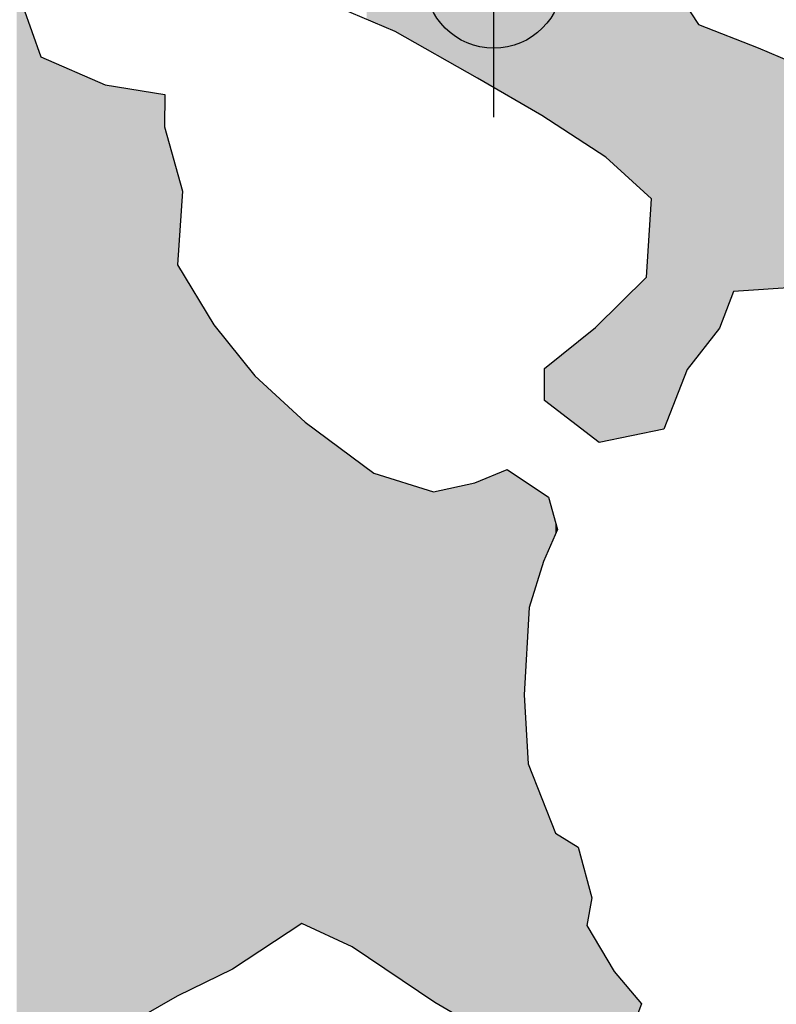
# Model space of a CAD drawing. Extents: x 136693 to 413893, y 707796 to 905796.
# Tile 7 of 70: x 198722 to 200100, y 773765 to 775557. Entities that reach past the tile are written whole.
import ezdxf

# ---------------------------------------------------------------- set-up
doc = ezdxf.new("R2010")
doc.units = 0
doc.header["$LTSCALE"] = 2000
doc.header["$PDMODE"] = 34
doc.header["$PDSIZE"] = 250
for name, color, linetype in [('COWFILL', 11, 'CONTINUOUS'), ('SEC', 2, 'CONTINUOUS'), ('WATER', 4, 'CONTINUOUS')]:
    doc.layers.add(name, color=color, linetype=linetype)

msp = doc.modelspace()

# ---------------------------------------------------------------- linework, layer by layer
at = {"layer": 'COWFILL', "color": 0}
for points in [[(199763.8332107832, 775323.2234534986), (199763.8332107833, 787044.9853916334), (199770.6673191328, 775318.7662486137), (199770.6673191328, 787052.2817541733)], [(199770.6673191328, 775318.7662486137), (199770.6673191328, 787052.2817541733), (199776.509379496, 775314.9560573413), (199776.5093794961, 787058.5189673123)], [(199739.3222686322, 775339.2094878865), (199739.3222686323, 787018.8165469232), (199755.1301302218, 775328.8996019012), (199755.1301302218, 787035.6936409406)], [(199755.1301302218, 775328.8996019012), (199755.1301302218, 787035.6936409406), (199759.6996775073, 775325.9193435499), (199759.6996775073, 787040.5722691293)], [(199759.6996775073, 775325.9193435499), (199759.6996775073, 787040.5722691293), (199763.8332107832, 775323.2234534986), (199763.8332107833, 787044.9853916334)], [(199725.7691756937, 775348.0488139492), (199725.7691756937, 787004.3467324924), (199739.3222686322, 775339.2094878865), (199739.3222686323, 787018.8165469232)], [(199701.2631297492, 775364.0316550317), (199701.2631297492, 786978.1831151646), (199725.7691756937, 775348.0488139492), (199725.7691756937, 787004.3467324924)], [(199685.5054857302, 775374.3087891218), (199685.5054857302, 786961.3596353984), (199697.6256204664, 775366.4040382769), (199697.6256204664, 786974.2995673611)], [(199697.6256204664, 775366.4040382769), (199697.6256204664, 786974.2995673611), (199701.2631297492, 775364.0316550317), (199701.2631297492, 786978.1831151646)], [(199678.0749182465, 775379.1550046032), (199678.0749182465, 786953.4264696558), (199683.3560484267, 775375.7106519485), (199683.3560484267, 786959.0648116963)], [(199683.3560484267, 775375.7106519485), (199683.3560484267, 786959.0648116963), (199684.9041303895, 775374.7009930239), (199684.9041303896, 786960.7176048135)], [(199684.9041303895, 775374.7009930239), (199684.9041303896, 786960.7176048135), (199685.5054857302, 775374.3087891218), (199685.5054857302, 786961.3596353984)], [(199651.4647563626, 775394.9786507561), (199651.4647563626, 786925.0164154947), (199672.7337780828, 775382.6384957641), (199672.7337780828, 786947.7240585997)], [(199672.7337780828, 775382.6384957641), (199672.7337780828, 786947.7240585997), (199675.760139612, 775380.6647030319), (199675.760139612, 786950.9551210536)], [(199675.760139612, 775380.6647030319), (199675.760139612, 786950.9551210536), (199677.6891218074, 775379.406621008), (199677.6891218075, 786953.0145782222)], [(199677.6891218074, 775379.406621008), (199677.6891218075, 786953.0145782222), (199678.0749182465, 775379.1550046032), (199678.0749182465, 786953.4264696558)], [(199644.4150891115, 775399.0688241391), (199644.4150891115, 786917.4899138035), (199648.2179397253, 775396.8624337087), (199648.2179397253, 786921.5499865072)], [(199648.2179397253, 775396.8624337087), (199648.2179397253, 786921.5499865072), (199650.0918081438, 775395.7752268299), (199650.0918081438, 786923.5506020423)], [(199650.0918081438, 775395.7752268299), (199650.0918081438, 786923.5506020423), (199651.4647563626, 775394.9786507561), (199651.4647563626, 786925.0164154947)], [(199614.9691157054, 775416.1531959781), (199614.9691157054, 786886.0522358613), (199640.6722484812, 775401.2403971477), (199640.6722484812, 786913.4939101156)], [(199640.6722484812, 775401.2403971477), (199640.6722484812, 786913.4939101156), (199644.4150891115, 775399.0688241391), (199644.4150891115, 786917.4899138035)], [(199609.8832319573, 775419.1039943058), (199609.8832319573, 786880.7909768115), (199614.9691157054, 775416.1531959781), (199614.9691157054, 786886.0522358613)], [(199594.6767257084, 775427.9267152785), (199594.6767257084, 786865.0601082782), (199609.8832319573, 775419.1039943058), (199609.8832319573, 786880.7909768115)], [(199567.2447533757, 775443.8425761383), (199567.2447533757, 786836.682205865), (199594.6767257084, 775427.9267152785), (199594.6767257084, 786865.0601082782)], [(199555.9611177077, 775450.3892718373), (199555.9611177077, 786825.0094793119), (199566.0873640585, 775444.5140862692), (199566.0873640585, 786835.4849065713)], [(199566.0873640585, 775444.5140862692), (199566.0873640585, 786835.4849065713), (199567.2447533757, 775443.8425761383), (199567.2447533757, 786836.682205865)], [(199541.4661943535, 775458.5673321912), (199541.4661943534, 786810.0147310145), (199551.1111053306, 775453.1256570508), (199551.1111053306, 786819.9922251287)], [(199551.1111053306, 775453.1256570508), (199551.1111053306, 786819.9922251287), (199555.9611177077, 775450.3892718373), (199555.9611177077, 786825.0094793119)], [(199503.8981832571, 775479.7632678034), (199503.8981832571, 786771.1512712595), (199541.4661943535, 775458.5673321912), (199541.4661943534, 786810.0147310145)], [(199477.9040653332, 775494.4291932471), (199477.9040653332, 786744.2608044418), (199503.8981832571, 775479.7632678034), (199503.8981832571, 786771.1512712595)], [(199462.5873315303, 775503.0709204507), (199462.5873315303, 786728.4159074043), (199475.6492966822, 775495.7013375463), (199475.6492966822, 786741.9282851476)], [(199475.6492966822, 775495.7013375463), (199475.6492966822, 786741.9282851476), (199476.0301969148, 775495.4864329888), (199476.0301969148, 786742.322319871)], [(199476.0301969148, 775495.4864329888), (199476.0301969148, 786742.322319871), (199477.9040653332, 775494.4291932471), (199477.9040653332, 786744.2608044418)], [(199450.1965241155, 775510.061835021), (199450.1965241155, 786715.5978307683), (199462.5873315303, 775503.0709204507), (199462.5873315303, 786728.4159074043)], [(199428.2710332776, 775522.4322341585), (199428.2710332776, 786692.9162885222), (199450.1965241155, 775510.061835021), (199450.1965241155, 786715.5978307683)], [(199418.1398907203, 775528.1482419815), (199418.1398907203, 786682.4357962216), (199428.2710332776, 775522.4322341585), (199428.2710332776, 786692.9162885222)], [(199367.0285790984, 775551.5642747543), (199367.0285790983, 786629.5620255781), (199405.809093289, 775535.1052988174), (199405.809093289, 786669.6797988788)], [(199405.809093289, 775535.1052988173), (199405.809093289, 786669.6797988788), (199418.1398907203, 775528.1482419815), (199418.1398907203, 786682.4357962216)], [(199354.1870690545, 775557.0143856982), (199354.1870690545, 786616.2777048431), (199367.0285790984, 775551.5642747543), (199367.0285790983, 786629.5620255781)], [(199776.509379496, 775314.9560573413), (199776.509379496, 775884.3210044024), (199777.6618726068, 775314.2044014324), (199777.6618726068, 775881.9775789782)], [(199777.6618726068, 775314.2044014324), (199777.6618726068, 775881.9775789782), (199789.451324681, 775306.5153217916), (199789.451324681, 775858.0054602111)], [(199789.451324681, 775306.5153217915), (199789.451324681, 775858.0054602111), (199804.8133798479, 775292.505344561), (199804.8133798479, 775826.768977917)], [(199804.8133798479, 775292.505344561), (199804.8133798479, 775826.768977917), (199817.8202312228, 775280.6432799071), (199817.8202312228, 775800.3214565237)], [(199817.8202312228, 775280.6432799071), (199817.8202312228, 775800.3214565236), (199828.7180704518, 775270.7046045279), (199828.7180704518, 775780.0254043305)], [(199828.7180704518, 775270.7046045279), (199828.7180704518, 775780.0254043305), (199829.1038668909, 775270.3527636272), (199829.1038668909, 775779.3069000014)], [(199829.1038668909, 775270.3527636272), (199829.1038668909, 775779.3069000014), (199843.9845866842, 775256.7817574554), (199843.9845866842, 775751.5931615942)], [(199843.9845866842, 775256.7817574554), (199843.9845866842, 775751.5931615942), (199852.4023059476, 775249.1049164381), (199852.4023059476, 775735.9160658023)], [(199852.4023059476, 775249.1049164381), (199852.4023059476, 775735.9160658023), (199854.6619708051, 775247.0441340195), (199854.6619708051, 775731.7076833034)], [(199854.6619708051, 775247.0441340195), (199854.6619708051, 775731.7076833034), (199863.3699475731, 775239.1025822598), (199863.369947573, 775715.4900141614)], [(199863.3699475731, 775239.1025822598), (199863.369947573, 775715.4900141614), (199867.448367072, 775235.383121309), (199867.4483670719, 775707.8943969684)], [(199867.448367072, 775235.383121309), (199867.4483670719, 775707.8943969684), (199872.6792796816, 775230.6126029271), (199872.6792796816, 775695.4635644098)], [(199872.6792796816, 774807.1893591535), (199872.6792796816, 775695.4635644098), (199892.179764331, 774811.233961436), (199892.1797643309, 775649.1222703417)], [(199892.179764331, 774811.233961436), (199892.179764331, 775649.1222703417), (199895.0407845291, 774811.8273666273), (199895.0407845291, 775644.7689207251)], [(199895.0407845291, 774811.8273666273), (199895.0407845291, 775644.7689207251), (199901.9300066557, 774829.3933473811), (199901.9300066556, 775634.2862290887)], [(199901.9300066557, 774829.3933473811), (199901.9300066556, 775634.2862290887), (199920.924674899, 774877.8255173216), (199920.9246748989, 775605.3838005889)], [(198716.3465391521, 773592.0258034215), (198716.3465391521, 775629.0573090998), (198727.9204323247, 773584.6857327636), (198727.9204323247, 775581.4315042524)], [(199920.924674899, 774877.8255173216), (199920.9246748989, 775605.3838005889), (199937.6192531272, 774920.392970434), (199937.6192531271, 775579.9812061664)], [(198727.9204323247, 773584.6857327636), (198727.9204323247, 775581.4315042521), (198748.1827174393, 773571.8355532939), (198748.1827174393, 775524.5470768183)], [(199937.6192531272, 774920.392970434), (199937.6192531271, 775579.9812061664), (199944.4986828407, 774929.1188136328), (199944.4986828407, 775569.5134147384)], [(199944.4986828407, 774929.1188136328), (199944.4986828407, 775569.5134147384), (199958.4975822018, 774946.8749657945), (199958.4975822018, 775548.2125853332)], [(199958.4975822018, 774946.8749657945), (199958.4975822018, 775548.2125853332), (199960.1509955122, 774948.9721491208), (199960.1509955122, 775547.5641312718)], [(199960.1509955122, 774948.9721491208), (199960.1509955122, 775547.5641312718), (199996.7220624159, 774995.3587550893), (199996.7220624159, 775533.221282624)], [(198748.1827174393, 773571.8355532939), (198748.1827174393, 775524.5470768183), (198756.1142051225, 773567.0053716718), (198756.1142051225, 775502.2801837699)], [(199996.7220624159, 774995.3587550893), (199996.7220624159, 775533.221282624), (200001.516961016, 775007.8935502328), (200001.516961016, 775531.3407658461)], [(200001.516961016, 775007.8935502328), (200001.516961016, 775531.3407658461), (200004.9793365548, 775016.9448715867), (200004.9793365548, 775529.9828528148)], [(200004.9793365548, 775016.9448715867), (200004.9793365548, 775529.9828528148), (200022.2801663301, 775062.1725969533), (200022.2801663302, 775523.1976205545)], [(200022.2801663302, 775062.1725969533), (200022.2801663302, 775523.1976205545), (200051.2553244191, 775064.050630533), (200051.2553244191, 775511.8338200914)], [(200051.2553244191, 775064.050630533), (200051.2553244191, 775511.8338200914), (200067.0631860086, 775065.0752218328), (200067.0631860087, 775505.6341167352)], [(198756.1142051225, 773567.0053716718), (198756.1142051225, 775502.2801837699), (198760.803772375, 773564.1494810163), (198760.8037723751, 775489.114672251)], [(198760.803772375, 773564.1494810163), (198760.8037723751, 775489.114672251), (198788.3863974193, 773547.3519905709), (198788.3863974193, 775477.0780186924)], [(200067.0631860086, 775065.0752218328), (200067.0631860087, 775505.6341167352), (200078.6775043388, 775065.8280073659), (200078.6775043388, 775500.7048425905)], [(200078.6775043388, 775065.8280073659), (200078.6775043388, 775500.7048425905), (200121.2559729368, 775068.5877436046), (200121.2559729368, 775482.6339633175)], [(198788.3863974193, 773547.3519905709), (198788.3863974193, 775477.0780186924), (198789.8793656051, 773546.4427907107), (198789.8793656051, 775476.4265092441)], [(198789.8793656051, 773282.803029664), (198789.8793656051, 775476.4265092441), (198790.8665173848, 773282.5139443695), (198790.8665173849, 775475.9957306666)], [(198790.8665173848, 773282.5139443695), (198790.8665173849, 775475.9957306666), (198803.9884925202, 773278.6712019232), (198803.9884925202, 775470.2694929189)], [(198803.9884925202, 773278.6712019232), (198803.9884925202, 775470.2694929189), (198804.8605205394, 773278.4158303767), (198804.8605205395, 775469.8889526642)], [(198804.8605205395, 773278.4158303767), (198804.8605205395, 775469.8889526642), (198826.6708876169, 773273.4181982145), (198826.6708876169, 775460.3712279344)], [(198826.6708876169, 773273.4181982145), (198826.6708876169, 775460.3712279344), (198827.9936182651, 773273.1151074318), (198827.9936182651, 775459.794007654)], [(198827.9936182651, 773273.1151074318), (198827.9936182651, 775459.794007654), (198837.1376090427, 773271.0198514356), (198837.1376090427, 775455.8037040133)], [(198837.1376090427, 773271.0198514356), (198837.1376090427, 775455.8037040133), (198838.9514674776, 773270.604223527), (198838.9514674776, 775455.0121627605)], [(198838.9514674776, 773270.604223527), (198838.9514674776, 775455.0121627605), (198839.6679465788, 773270.440049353), (198839.6679465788, 775454.6995017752)], [(198839.6679465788, 773270.440049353), (198839.6679465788, 775454.6995017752), (198849.4230851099, 773268.2047548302), (198849.42308511, 775450.4425022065)], [(198849.4230851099, 773688.3877585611), (198849.42308511, 775450.4425022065), (198852.0636502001, 773689.8933863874), (198852.0636502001, 775449.2901982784)], [(198852.0636502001, 773689.8933863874), (198852.0636502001, 775449.2901982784), (198856.9087663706, 773692.6560305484), (198856.9087663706, 775447.1758605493)], [(198856.9087663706, 773692.6560305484), (198856.9087663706, 775447.1758605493), (198861.1525272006, 773695.0757869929), (198861.1525272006, 775445.3239454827)], [(198861.1525272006, 773695.0757869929), (198861.1525272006, 775445.3239454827), (198874.0944723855, 773702.4551744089), (198874.0944723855, 775439.6762701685)], [(198874.0944723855, 773702.4551744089), (198874.0944723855, 775439.6762701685), (198877.6866603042, 773704.5034095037), (198877.6866603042, 775438.1086919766)], [(198877.6866603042, 773704.5034095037), (198877.6866603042, 775438.1086919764), (198880.1018740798, 773705.8805439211), (198880.1018740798, 775437.7208289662)], [(198880.1018740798, 773705.8805439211), (198880.1018740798, 775437.7208289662), (198887.9782479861, 773710.3715855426), (198887.9782479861, 775436.4559495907)], [(198887.9782479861, 773710.3715855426), (198887.9782479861, 775436.4559495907), (198907.5889601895, 773721.5534473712), (198907.5889601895, 775433.3066342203)], [(198907.5889601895, 773721.5534473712), (198907.5889601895, 775433.3066342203), (198935.2916052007, 773737.3492606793), (198935.2916052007, 775428.8578225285)], [(198935.2916052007, 773737.3492606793), (198935.2916052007, 775428.8578225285), (198980.0293035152, 773762.858316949), (198980.0293035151, 775421.6733246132)], [(198980.0293035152, 773762.858316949), (198980.0293035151, 775421.6733246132), (198986.031809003, 773766.2808946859), (198986.031809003, 775420.7093727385)], [(198986.031809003, 775362.0406317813), (198986.031809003, 775420.7093727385), (198986.4176054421, 775420.6474170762), (198986.4176054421, 775420.6474170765)], [(198986.031809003, 773766.2808946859), (198986.031809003, 775362.0406317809), (198986.4176054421, 773766.5008725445), (198986.4176054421, 775360.6559007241)], [(198986.4176054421, 773766.5008725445), (198986.4176054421, 775360.6559007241), (199000.0160197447, 773774.2545730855), (199000.0160197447, 775311.8473978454)], [(199000.0160197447, 773774.2545730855), (199000.0160197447, 775311.8473978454), (199009.1048967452, 773779.4369736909), (199009.1048967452, 775279.2248825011)], [(199009.1048967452, 773779.436973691), (199009.1048967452, 775279.2248825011), (199009.4955893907, 773779.6291157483), (199009.4955893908, 775277.8225775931)], [(199009.4955893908, 775110.7033534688), (199009.4955893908, 775277.8225775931), (199010.4778449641, 775124.9160304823), (199010.477844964, 775274.2969882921)], [(199010.4778449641, 775124.9160304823), (199010.477844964, 775274.2969882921), (199018.7498077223, 775244.6066060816), (199018.7498077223, 775244.6066060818)], [(199867.448367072, 774806.1044137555), (199867.4483670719, 775150.6679317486), (199872.6792796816, 774807.1893591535), (199872.6792796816, 775230.6126029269)], [(199863.3699475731, 774805.2585073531), (199863.369947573, 775088.3369524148), (199867.448367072, 774806.1044137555), (199867.4483670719, 775150.6679317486)], [(199009.4955893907, 773779.6291157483), (199009.4955893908, 775110.7033534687), (199010.477844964, 773780.1121875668), (199010.477844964, 775109.0833933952)], [(199010.477844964, 773780.1121875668), (199010.477844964, 775109.0833933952), (199018.7498077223, 773784.1803264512), (199018.7498077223, 775095.4410687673)], [(199018.7498077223, 773784.1803264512), (199018.7498077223, 775095.4410687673), (199075.7582934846, 773812.2170142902), (199075.7582934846, 775001.4212705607)], [(199843.9845866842, 774801.2377829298), (199843.9845866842, 775069.2051421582), (199852.4023059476, 774802.9837050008), (199852.4023059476, 775077.5127619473)], [(199852.4023059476, 774802.9837050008), (199852.4023059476, 775077.5127619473), (199854.6619708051, 774803.4523828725), (199854.6619708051, 775079.7428715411)], [(199854.6619708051, 774803.4523828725), (199854.6619708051, 775079.7428715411), (199863.3699475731, 774805.2585073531), (199863.369947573, 775088.3369524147)], [(199829.1038668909, 774798.151367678), (199829.1038668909, 775054.5190545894), (199843.9845866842, 774801.2377829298), (199843.9845866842, 775069.2051421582)], [(199804.8133798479, 774793.1132693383), (199804.8133798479, 775030.5462747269), (199817.8202312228, 774795.8110248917), (199817.8202312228, 775043.3830031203)], [(199817.8202312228, 774795.8110248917), (199817.8202312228, 775043.3830031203), (199828.7180704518, 774798.0713495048), (199828.7180704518, 775054.1383041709)], [(199828.7180704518, 774798.0713495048), (199828.7180704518, 775054.1383041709), (199829.1038668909, 774798.151367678), (199829.1038668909, 775054.5190545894)], [(199789.451324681, 774789.9270201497), (199789.451324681, 775015.3851474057), (199804.8133798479, 774793.1132693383), (199804.8133798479, 775030.5462747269)], [(199777.6618726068, 774787.4817658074), (199777.6618726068, 775003.7498953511), (199789.451324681, 774789.9270201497), (199789.451324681, 775015.3851474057)], [(199075.7582934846, 773812.2170142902), (199075.7582934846, 775001.4212705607), (199092.4430792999, 773820.4225669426), (199092.4430792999, 774980.75262964)], [(199755.1301302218, 774804.6134753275), (199755.1301302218, 774984.3044122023), (199759.6996775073, 774801.1390810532), (199759.6996775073, 774987.9931848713)], [(199759.6996775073, 774801.1390810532), (199759.6996775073, 774987.9931848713), (199763.8332107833, 774797.9962042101), (199763.8332107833, 774991.3299846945)], [(199763.8332107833, 774797.9962042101), (199763.8332107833, 774991.3299846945), (199770.6673191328, 774792.799981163), (199770.6673191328, 774996.8468270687)], [(199770.6673191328, 774792.799981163), (199770.6673191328, 774996.8468270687), (199776.5093794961, 774788.3580485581), (199776.509379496, 775002.6124762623)], [(199776.5093794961, 774788.3580485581), (199776.509379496, 775002.6124762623), (199777.6618726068, 774787.4817658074), (199777.6618726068, 775003.7498953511)], [(199092.4430792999, 773820.4225669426), (199092.4430792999, 774980.75262964), (199102.1333116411, 773825.1882086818), (199102.1333116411, 774968.7486437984)], [(199102.1333116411, 773825.1882086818), (199102.1333116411, 774968.7486437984), (199109.9043541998, 773829.009995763), (199109.9043541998, 774959.1220959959)], [(199725.7691756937, 774826.9376851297), (199725.7691756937, 774960.6027455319), (199739.3222686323, 774816.6327718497), (199739.3222686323, 774971.5434964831)], [(199739.3222686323, 774816.6327718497), (199739.3222686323, 774971.5434964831), (199755.1301302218, 774804.6134753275), (199755.1301302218, 774984.3044122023)], [(199109.9043541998, 773829.0099957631), (199109.9043541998, 774959.1220959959), (199122.2498402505, 773837.123445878), (199122.2498402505, 774943.8288569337)], [(199701.2631297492, 774845.5705300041), (199701.2631297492, 774940.8202097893), (199725.7691756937, 774826.9376851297), (199725.7691756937, 774960.6027455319)], [(199122.2498402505, 773837.123445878), (199122.2498402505, 774943.8288569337), (199126.644253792, 773840.0114532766), (199126.6442537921, 774938.3851816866)], [(199126.644253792, 773840.0114532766), (199126.6442537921, 774938.3851816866), (199150.5036230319, 773855.6918243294), (199150.5036230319, 774908.8288696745)], [(199685.5054857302, 774857.5516442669), (199685.5054857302, 774928.0998322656), (199697.6256204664, 774848.336261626), (199697.6256204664, 774937.883825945)], [(199697.6256204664, 774848.336261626), (199697.6256204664, 774937.883825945), (199701.2631297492, 774845.5705300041), (199701.2631297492, 774940.8202097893)], [(199677.6891218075, 774863.494712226), (199677.6891218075, 774863.4947122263), (199678.0749182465, 774863.201377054), (199678.0749182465, 774922.101497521)], [(199678.0749182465, 774863.201377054), (199678.0749182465, 774922.1014975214), (199683.3560484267, 774859.1859402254), (199683.3560484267, 774926.3646963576)], [(199683.3560484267, 774859.1859402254), (199683.3560484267, 774926.3646963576), (199684.9041303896, 774858.008876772), (199684.9041303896, 774927.614387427)], [(199684.9041303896, 774858.008876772), (199684.9041303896, 774927.614387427), (199685.5054857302, 774857.5516442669), (199685.5054857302, 774928.0998322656)], [(199150.5036230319, 773855.6918243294), (199150.5036230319, 774908.8288696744), (199176.0568307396, 773872.4853855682), (199176.0568307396, 774885.2896019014)], [(199176.0568307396, 773872.4853855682), (199176.0568307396, 774885.2896019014), (199193.458095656, 773883.9214921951), (199193.458095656, 774869.2597930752)], [(199193.458095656, 773883.9214921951), (199193.458095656, 774869.2597930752), (199197.3809662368, 773886.4996016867), (199197.3809662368, 774865.6460979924)], [(199197.3809662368, 773886.4996016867), (199197.3809662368, 774865.6460979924), (199222.212798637, 773902.8190752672), (199222.212798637, 774842.7713513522)], [(199222.212798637, 773902.8190752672), (199222.212798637, 774842.7713513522), (199222.9843915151, 773903.3261658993), (199222.9843915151, 774842.0605704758)], [(199222.9843915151, 773903.3261658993), (199222.9843915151, 774842.0605704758), (199234.2778195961, 773910.7482037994), (199234.2778195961, 774831.6572179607)], [(199234.2778195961, 773910.7482037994), (199234.2778195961, 774831.6572179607), (199236.0414604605, 773911.9072681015), (199236.0414604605, 774830.0325759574)], [(199236.0414604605, 773911.9072681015), (199236.0414604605, 774830.0325759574), (199242.0488621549, 773909.1287717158), (199242.0488621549, 774824.4986391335)], [(199242.0488621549, 773909.1287717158), (199242.0488621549, 774824.4986391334), (199246.4481719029, 773907.0940374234), (199246.4481719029, 774821.2277289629)], [(199246.4481719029, 773907.0940374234), (199246.4481719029, 774821.2277289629), (199260.7128477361, 773900.496451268), (199260.7128477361, 774810.6218666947)], [(199260.7128477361, 773900.496451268), (199260.7128477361, 774810.6218666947), (199287.7039098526, 773888.0127565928), (199287.7039098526, 774790.553868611)], [(199287.7039098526, 773888.0127565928), (199287.7039098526, 774790.553868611), (199305.6158873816, 773879.7282490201), (199305.6158873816, 774777.2362181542)], [(199305.6158873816, 773879.7282490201), (199305.6158873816, 774777.2362181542), (199315.6870199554, 773875.0702276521), (199315.6870199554, 774769.748277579)], [(199315.6870199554, 773875.0702276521), (199315.6870199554, 774769.748277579), (199327.8622684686, 773869.4390270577), (199327.8622684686, 774760.6959156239)], [(199327.8622684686, 773869.4390270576), (199327.8622684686, 774760.6959156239), (199343.2843336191, 773859.0103634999), (199343.2843336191, 774749.2295282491)], [(199343.2843336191, 773859.0103634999), (199343.2843336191, 774749.2295282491), (199352.9194521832, 773852.4949319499), (199352.9194521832, 774742.0657664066)], [(199352.9194521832, 773852.4949319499), (199352.9194521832, 774742.0657664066), (199354.1870690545, 773851.6377477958), (199354.1870690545, 774741.123286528)], [(199354.1870690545, 773851.6377477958), (199354.1870690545, 774741.123286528), (199367.0285790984, 773842.9540996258), (199367.0285790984, 774731.5755555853)], [(199594.6767257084, 773700.2274282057), (199594.6767257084, 774731.9507337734), (199609.8832319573, 773677.0890951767), (199609.8832319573, 774738.3496539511)], [(199609.8832319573, 773677.0890951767), (199609.8832319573, 774738.3496539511), (199614.9691157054, 773669.3503766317), (199614.9691157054, 774734.9104925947)], [(199367.0285790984, 773842.9540996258), (199367.0285790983, 774731.5755555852), (199405.809093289, 773816.7300543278), (199405.809093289, 774719.3630694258)], [(199405.809093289, 773816.7300543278), (199405.809093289, 774719.3630694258), (199418.1398907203, 773808.3917587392), (199418.1398907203, 774715.4799416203)], [(199555.9611177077, 773722.6899847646), (199555.9611177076, 774715.6591490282), (199566.0873640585, 773716.8147991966), (199566.0873640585, 774719.9202883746)], [(199566.0873640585, 773716.8147991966), (199566.0873640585, 774719.9202883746), (199567.2447533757, 773716.1432890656), (199567.2447533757, 774720.4073195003)], [(199567.2447533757, 773716.1432890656), (199567.2447533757, 774720.4073195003), (199594.6767257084, 773700.2274282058), (199594.6767257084, 774731.9507337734)], [(199614.9691157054, 773669.3503766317), (199614.9691157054, 774734.9104925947), (199640.6722484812, 773630.2402985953), (199640.6722484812, 774717.5295957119)], [(199418.1398907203, 773808.3917587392), (199418.1398907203, 774715.4799416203), (199428.2710332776, 773801.540907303), (199428.2710332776, 774712.289513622)], [(199428.2710332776, 773801.540907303), (199428.2710332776, 774712.289513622), (199450.1965241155, 773786.7145163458), (199450.1965241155, 774705.3848926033)], [(199450.1965241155, 773786.7145163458), (199450.1965241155, 774705.3848926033), (199462.5873315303, 773778.3356409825), (199462.5873315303, 774701.4828668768)], [(199462.5873315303, 773778.3356409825), (199462.5873315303, 774701.4828668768), (199475.6492966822, 773769.5029173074), (199475.6492966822, 774697.3694848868)], [(199477.9040653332, 773767.9782042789), (199477.9040653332, 774697.8549916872), (199503.8981832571, 773752.8965776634), (199503.8981832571, 774703.4521606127)], [(199503.8981832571, 773752.8965776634), (199503.8981832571, 774703.4521606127), (199541.4661943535, 773731.0998497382), (199541.4661943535, 774711.5414716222)], [(199541.4661943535, 773731.0998497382), (199541.4661943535, 774711.5414716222), (199551.1111053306, 773725.50393198), (199551.1111053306, 774713.6182566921)], [(199551.1111053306, 773725.50393198), (199551.1111053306, 774713.6182566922), (199555.9611177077, 773722.6899847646), (199555.9611177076, 774715.6591490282)], [(199640.6722484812, 774327.8817017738), (199640.6722484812, 774717.5295957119), (199644.4150891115, 774391.0681148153), (199644.4150891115, 774714.9986230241)], [(199644.4150891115, 774391.0681148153), (199644.4150891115, 774714.9986230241), (199648.2179397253, 774455.2676128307), (199648.2179397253, 774712.4270705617)], [(199648.2179397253, 774455.2676128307), (199648.2179397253, 774712.4270705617), (199650.0918081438, 774486.902148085), (199650.0918081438, 774711.1599287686)], [(199650.0918081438, 774486.9021480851), (199650.0918081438, 774711.1599287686), (199651.4647563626, 774491.371534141), (199651.4647563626, 774710.2315177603)], [(199651.4647563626, 774491.371534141), (199651.4647563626, 774710.2315177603), (199672.7337780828, 774560.6090099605), (199672.7337780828, 774695.8490424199)], [(199475.6492966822, 773769.5029173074), (199475.6492966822, 774697.3694848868), (199476.0301969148, 773769.2453460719), (199476.0301969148, 774697.4515020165)], [(199476.0301969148, 773769.2453460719), (199476.0301969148, 774697.4515020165), (199477.9040653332, 773767.9782042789), (199477.9040653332, 774697.8549916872)], [(199672.7337780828, 774560.6090099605), (199672.7337780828, 774695.8490424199), (199675.760139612, 774570.4607857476), (199675.760139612, 774693.8025651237)], [(199675.760139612, 774570.4607857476), (199675.760139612, 774693.8025651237), (199677.6891218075, 774574.8811499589), (199677.6891218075, 774692.4981544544)], [(199677.6891218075, 774574.8811499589), (199677.6891218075, 774692.4981544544), (199678.0749182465, 774575.7652228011), (199678.0749182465, 774692.2372723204)], [(199678.0749182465, 774575.7652228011), (199678.0749182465, 774692.2372723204), (199683.3560484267, 774587.8672105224), (199683.3560484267, 774688.6660819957)], [(199683.3560484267, 774587.8672105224), (199683.3560484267, 774688.6660819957), (199684.9041303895, 774591.4147218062), (199684.9041303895, 774687.619242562)], [(199684.9041303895, 774591.4147218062), (199684.9041303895, 774687.6192425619), (199685.5054857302, 774592.792759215), (199685.5054857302, 774685.4608104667)], [(199685.5054857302, 774592.792759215), (199685.5054857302, 774685.4608104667), (199697.6256204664, 774620.566685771), (199697.6256204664, 774641.9582653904)], [(199697.6256204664, 774620.566685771), (199697.6256204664, 774641.9582653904), (199701.2631297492, 774628.9022297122)], [(199640.6722484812, 773630.2402985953), (199640.6722484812, 774327.8817017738), (199644.4150891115, 773624.5451644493), (199644.4150891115, 774265.5607649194)], [(199644.4150891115, 773624.5451644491), (199644.4150891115, 774265.5607649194), (199648.2179397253, 773613.6717321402), (199648.2179397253, 774202.2406195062)], [(199648.2179397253, 773613.6717321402), (199648.2179397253, 774202.2406195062), (199650.0918081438, 773608.3138089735), (199650.0918081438, 774197.4650212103)], [(199650.0918081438, 773608.3138089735), (199650.0918081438, 774197.4650212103), (199651.4647563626, 773604.3881592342), (199651.4647563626, 774193.9660299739)], [(199651.4647563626, 773604.3881592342), (199651.4647563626, 774193.9660299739), (199672.7337780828, 773543.5739723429), (199672.7337780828, 774139.7614215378)], [(199672.7337780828, 773543.5739723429), (199672.7337780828, 774139.7614215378), (199675.760139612, 773534.9207433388), (199675.760139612, 774132.0486670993)], [(199675.760139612, 773534.9207433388), (199675.760139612, 774132.0486670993), (199677.6891218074, 773529.4052341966), (199677.6891218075, 774127.1326100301)], [(199677.6891218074, 773529.4052341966), (199677.6891218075, 774127.1326100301), (199678.0749182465, 773528.3021323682), (199678.0749182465, 774126.1493986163)], [(199678.0749182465, 773528.3021323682), (199678.0749182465, 774126.1493986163), (199683.3560484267, 773513.2018780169), (199683.3560484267, 774112.6903125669)], [(199683.3560484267, 773513.2018780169), (199683.3560484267, 774112.6903125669), (199684.9041303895, 773508.7754710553), (199684.9041303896, 774108.7449888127)], [(199684.9041303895, 773508.7754710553), (199684.9041303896, 774108.7449888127), (199685.5054857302, 773507.0560249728), (199685.5054857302, 774107.2124204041)], [(199685.5054857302, 773184.7615542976), (199685.5054857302, 774107.2124204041), (199697.6256204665, 773208.6080857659), (199697.6256204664, 774076.3239683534)], [(199697.6256204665, 773208.6080857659), (199697.6256204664, 774076.3239683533), (199701.2631297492, 773215.7649352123), (199701.2631297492, 774074.108768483)], [(199701.2631297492, 773215.7649352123), (199701.2631297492, 774074.108768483), (199725.7691756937, 773263.980917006), (199725.7691756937, 774059.1848781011)], [(199725.7691756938, 773263.9809170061), (199725.7691756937, 774059.1848781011), (199739.3222686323, 773290.6468134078), (199739.3222686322, 774050.9312057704)], [(199739.3222686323, 773290.6468134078), (199739.3222686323, 774050.9312057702), (199755.1301302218, 773321.748998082), (199755.1301302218, 773991.4287818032)], [(199755.1301302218, 773908.490213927), (199755.1301302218, 773991.4287818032), (199759.6996775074, 773934.8368117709), (199759.6996775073, 773974.2285337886)], [(199759.6996775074, 773934.8368117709), (199759.6996775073, 773974.2285337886), (199763.8332107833, 773958.6694875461), (199763.8332107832, 773958.6694875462)], [(199755.1301302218, 773321.748998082), (199755.1301302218, 773908.4902139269), (199759.6996775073, 773330.739645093), (199759.6996775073, 773900.7594041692)], [(199759.6996775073, 773330.739645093), (199759.6996775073, 773900.7594041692), (199763.8332107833, 773334.8191138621), (199763.8332107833, 773893.7662476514)], [(199763.8332107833, 773334.8191138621), (199763.8332107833, 773893.7662476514), (199770.6673191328, 773341.5638355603), (199770.6673191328, 773882.2042288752)], [(199770.6673191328, 773341.5638355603), (199770.6673191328, 773882.2042288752), (199776.5093794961, 773347.329484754), (199776.5093794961, 773872.3205676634)], [(199776.5093794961, 773347.329484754), (199776.5093794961, 773872.3205676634), (199777.6618726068, 773348.4669038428), (199777.6618726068, 773870.3707672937)], [(199777.6618726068, 773348.4669038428), (199777.6618726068, 773870.3707672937), (199789.451324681, 773360.1021558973), (199789.451324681, 773850.4252441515)], [(199789.451324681, 773360.1021558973), (199789.451324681, 773850.4252441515), (199804.8133798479, 773375.2632832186), (199804.8133798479, 773824.4355522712)], [(199804.8133798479, 773375.2632832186), (199804.8133798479, 773824.4355522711), (199817.8202312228, 773388.1000116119), (199817.8202312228, 773809.0571660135)], [(199817.8202312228, 773388.1000116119), (199817.8202312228, 773809.0571660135), (199828.7180704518, 773398.8553126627), (199828.7180704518, 773796.1723273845)], [(199828.7180704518, 773640.0774571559), (199828.7180704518, 773796.1723273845), (199829.1038668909, 773698.6842424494), (199829.1038668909, 773795.716188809)], [(199829.1038668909, 773698.6842424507), (199829.1038668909, 773795.716188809), (199843.9845866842, 773737.5853308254), (199843.9845866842, 773778.1222723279)], [(199843.9845866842, 773737.5853308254), (199843.9845866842, 773778.1222723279), (199852.4023059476, 773759.5908820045), (199852.4023059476, 773768.1697531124)]]:
    msp.add_solid(points, dxfattribs=at)
at = {"layer": 'SEC', "color": 0}
msp.add_point((199585.4725473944, 775629.6297962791), dxfattribs=at)
at = {"layer": 'WATER', "color": 0}
for points in [[(199892.179764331, 775649.1222703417), (199958.4975822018, 775548.2125853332), (200067.0631860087, 775505.6341167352), (200167.2563919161, 775463.1107619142)], [(198727.9204323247, 775581.4315042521), (198760.803772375, 775489.1146722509), (198877.6866603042, 775438.1086919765), (198986.4176054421, 775420.6474170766), (198986.031809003, 775362.040631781), (199018.7498077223, 775244.6066060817), (199009.4955893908, 775110.7033534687), (199075.7582934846, 775001.4212705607), (199150.5036230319, 774908.8288696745), (199242.0488621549, 774824.4986391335), (199367.0285790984, 774731.5755555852), (199475.6492966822, 774697.3694848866), (199551.1111053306, 774713.6182566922), (199609.8832319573, 774738.3496539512), (199684.9041303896, 774687.6192425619), (199701.2631297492, 774628.9022297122), (199675.760139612, 774570.4607857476), (199650.0918081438, 774486.902148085), (199640.6722484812, 774327.8817017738), (199648.2179397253, 774202.2406195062), (199697.6256204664, 774076.3239683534), (199739.3222686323, 774050.9312057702), (199763.8332107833, 773958.6694875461), (199755.1301302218, 773908.4902139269), (199804.8133798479, 773824.4355522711), (199854.6619708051, 773765.4980843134), (199829.1038668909, 773698.6842424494)], [(200139.5488506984, 775069.7734019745), (200022.2801663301, 775062.1725969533), (199996.7220624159, 774995.3587550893), (199937.6192531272, 774920.392970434), (199895.0407845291, 774811.8273666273), (199777.6618726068, 774787.4817658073), (199677.6891218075, 774863.4947122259), (199678.0749182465, 774922.1014975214), (199770.6673191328, 774996.8468270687), (199863.369947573, 775088.3369524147), (199872.6792796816, 775230.612602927), (199789.451324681, 775306.5153217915), (199672.7337780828, 775382.6384957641), (199555.9611177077, 775450.3892718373), (199405.809093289, 775535.1052988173), (199305.6158873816, 775577.6286536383)], [(199594.6767257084, 773700.2274282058), (199477.9040653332, 773767.9782042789), (199327.8622684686, 773869.4390270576), (199236.0414604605, 773911.9072681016), (199109.9043541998, 773829.0099957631), (199009.1048967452, 773779.436973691), (198849.4230851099, 773688.3877585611)]]:
    msp.add_lwpolyline(points, dxfattribs=at)

doc.saveas('drawing.dxf')
